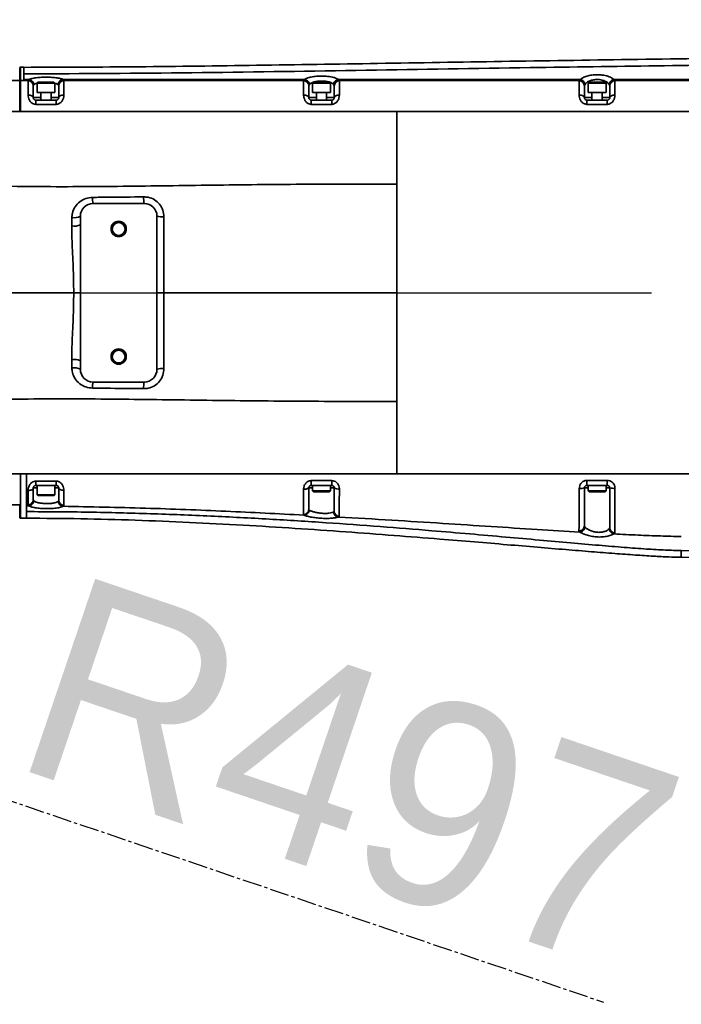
# Model space of a CAD drawing. Header units: millimetres. Extents: x -8713 to 3261, y -18743 to -8704.
# Tile 17 of 133: x -3635 to -3376, y -15236 to -14850. Entities that reach past the tile are written whole.
import ezdxf

# ---------------------------------------------------------------- set-up
doc = ezdxf.new("R2010")
doc.units = ezdxf.units.MM
doc.header["$LTSCALE"] = 10
doc.header["$PDSIZE"] = -1
doc.linetypes.add('CENTER', pattern=[50.8, 31.75, -6.35, 6.35, -6.35])
doc.linetypes.add('CENTER2', pattern=[1.125, 0.75, -0.125, 0.125, -0.125])
doc.layers.get('Defpoints').update_dxf_attribs({"true_color": 0x5e5e5e})
doc.layers.add('中心线层', color=1, linetype='CENTER')
doc.layers.add('细实线层', color=7, linetype='Continuous')
doc.dimstyles.new('ISO-25', dxfattribs={"dimscale": 20, "dimtxt": 4, "dimasz": 3.05, "dimexe": 3, "dimexo": 0.625, "dimtad": 1, "dimdec": 0, "dimtxsty": 'Standard', "dimcen": 2.5, "dimclrd": 1, "dimclre": 1, "dimclrt": 4, "dimadec": 1, "dimazin": 2, "dimtfac": 1, "dimtdec": 0, "dimtmove": 0, "dimatfit": 0, "dimfxl": 1, "dimarcsym": 0})

# ---------------------------------------------------------------- blocks, each defined once
blk = doc.blocks.new('*U86')
at = {"color": 0, "linetype": 'CENTER', "transparency": 16777216}
blk.add_line((12.3, 0), (1228.17, 0), dxfattribs=at)
blk = doc.blocks.new('A$C478771F7')
at = {"layer": '细实线层', "linetype": 'Continuous', "lineweight": 35}
for p, q in [((590.55, 88.35), (590.2, 88.35)), ((591.85, 88.35), (590.55, 88.35)), ((591.85, 85.77), (592.48, 85.77)), ((597.5, 85.78), (592.48, 85.77)), ((590.25, 83.12), (562.75, 83.12)), ((590.5, 83.12), (590.25, 83.12)), ((590.5, 83.12), (592.48, 83.12)), ((591.85, 83.52), (593.82, 83.52)), ((593.5, 83.12), (592.48, 83.12)), ((593.5, 83.12), (593.82, 83.52)), ((595.5, 81.16), (595.5, 81.13)), ((597.35, 82.5), (597, 82.15)), ((597, 82.15), (597, 78.5)), ((597, 82.15), (597, 82.15)), ((604, 82.15), (597, 82.15)), ((597.35, 82.5), (603.65, 82.5)), ((604, 82.15), (603.65, 82.5)), ((604, 78.5), (604, 82.15)), ((605.5, 81.16), (605.27, 81.56)), ((605.5, 81.13), (605.5, 81.16)), ((607.18, 83.52), (607.18, 83.52)), ((607.18, 83.52), (607.5, 83.12)), ((607.18, 83.52), (608.29, 83.52)), ((607.5, 83.12), (701.5, 83.12)), ((614.33, 83.52), (608.29, 83.52)), ((614.33, 83.52), (701.82, 83.52)), ((701.5, 83.12), (701.82, 83.52)), ((701.82, 83.52), (701.88, 83.52)), ((703.75, 81.58), (703.5, 81.16)), ((703.5, 81.16), (703.5, 81.13)), ((705.35, 82.5), (705, 82.15)), ((705, 82.15), (705, 78.5)), ((705, 82.15), (705, 82.15)), ((712, 82.15), (705, 82.15)), ((705.35, 82.5), (711.65, 82.5)), ((712, 82.15), (711.65, 82.5)), ((712, 78.5), (712, 82.15)), ((713.5, 81.16), (713.25, 81.58)), ((713.5, 81.13), (713.5, 81.16)), ((715.11, 83.52), (715.18, 83.52)), ((715.18, 83.52), (715.5, 83.12)), ((715.18, 83.52), (733.05, 83.52)), ((715.5, 83.12), (730, 83.12)), ((730, 83.12), (809.5, 83.12)), ((739.08, 83.52), (733.05, 83.52)), ((739.08, 83.52), (809.82, 83.52)), ((809.5, 83.12), (809.82, 83.52)), ((809.82, 83.52), (809.95, 83.51)), ((811.78, 81.6), (811.5, 81.16)), ((811.5, 81.16), (811.5, 81.13)), ((813.35, 82.5), (813, 82.15)), ((813, 82.15), (813, 78.5)), ((813, 82.15), (813, 82.15)), ((820, 82.15), (813, 82.15)), ((813.35, 82.5), (819.65, 82.5)), ((820, 82.15), (819.65, 82.5)), ((820, 78.5), (820, 82.15)), ((821.5, 81.16), (821.22, 81.6)), ((821.5, 81.13), (821.5, 81.16)), ((823.04, 83.51), (823.18, 83.52)), ((823.18, 83.52), (823.5, 83.12)), ((823.18, 83.52), (857.81, 83.52)), ((823.5, 83.12), (917.5, 83.12)), ((597, 78.5), (597, 78.5)), ((604, 78.5), (597, 78.5)), ((598.5, 78.5), (598.5, 75.5)), ((602.5, 75.5), (602.5, 78.5)), ((705, 78.5), (705, 78.5)), ((712, 78.5), (705, 78.5)), ((706.5, 78.5), (706.5, 75.5)), ((710.5, 75.5), (710.5, 78.5)), ((813, 78.5), (813, 78.5)), ((820, 78.5), (813, 78.5)), ((814.5, 78.5), (814.5, 75.5)), ((818.5, 75.5), (818.5, 78.5)), ((595.5, 76.5), (598.5, 76.5)), ((596.5, 75.5), (596.5, 73.82)), ((596.5, 75.5), (604.5, 75.5)), ((604.5, 73.82), (596.5, 73.82)), ((602.5, 76.5), (605.5, 76.5)), ((604.5, 75.5), (604.5, 73.82)), ((703.5, 76.5), (706.5, 76.5)), ((704.5, 75.5), (704.5, 73.82)), ((704.5, 75.5), (712.5, 75.5)), ((712.5, 73.82), (704.5, 73.82)), ((710.5, 76.5), (713.5, 76.5)), ((712.5, 75.5), (712.5, 73.82)), ((811.5, 76.5), (814.5, 76.5)), ((812.5, 75.5), (812.5, 73.82)), ((812.5, 75.5), (820.5, 75.5)), ((820.5, 73.82), (812.5, 73.82)), ((818.5, 76.5), (821.5, 76.5)), ((820.5, 75.5), (820.5, 73.82)), ((590.25, 71), (563, 71)), ((590.5, 71), (590.25, 71)), ((590.5, 71), (1078, 71)), ((738, 71), (590.5, 71)), ((738, 42.6), (738, 71)), ((1078, 71), (738, 71)), ((738, 0), (738, 42.6)), ((639, 35), (619, 35)), ((610.63, 26.16), (610.65, 29.43)), ((614, 30), (614, 26.67)), ((614, 30), (614, 26.67)), ((644, -30), (644, 30)), ((614, 26.67), (614, 0)), ((738, -42.6), (738, 0)), ((614, 0), (614, -26.67)), ((610.65, -29.43), (610.63, -26.16)), ((614, -26.67), (614, -30)), ((614, -26.67), (614, -30)), ((619, -35), (639, -35)), ((738, -71), (738, -42.6)), ((563, -71), (590.25, -71)), ((590.25, -71), (590.5, -71)), ((592.84, -71), (590.5, -71)), ((590.5, -71), (738, -71)), ((849.5, -71), (592.84, -71)), ((738, -71), (1078, -71)), ((597, -76.5), (595.5, -76.5)), ((604.5, -75.5), (596.5, -75.5)), ((597, -75.5), (597, -79.15)), ((604, -79.15), (604, -75.5)), ((605.5, -76.5), (604, -76.5)), ((605.5, -76.5), (605.5, -76.5)), ((605.5, -81.34), (605.5, -76.5)), ((703.5, -84.87), (703.5, -76.5)), ((705, -76.5), (703.5, -76.5)), ((712.5, -75.5), (704.5, -75.5)), ((705, -75.5), (705, -77.65)), ((712, -77.65), (712, -75.5)), ((713.5, -76.5), (712, -76.5)), ((713.5, -76.5), (713.5, -76.5)), ((713.5, -85.64), (713.5, -76.5)), ((813, -76.5), (811.5, -76.5)), ((820.5, -75.5), (812.5, -75.5)), ((813, -75.5), (813, -77.65)), ((820, -77.65), (820, -75.5)), ((821.5, -76.5), (820, -76.5)), ((821.5, -76.5), (821.5, -76.5)), ((821.5, -92.12), (821.5, -76.5)), ((597, -79.15), (597.35, -79.5)), ((597, -79.15), (604, -79.15)), ((603.65, -79.5), (597.35, -79.5)), ((603.65, -79.5), (604, -79.15)), ((604, -79.15), (604, -79.15)), ((705, -77.65), (705.35, -78)), ((705, -77.65), (712, -77.65)), ((711.65, -78), (705.35, -78)), ((711.65, -78), (712, -77.65)), ((712, -77.65), (712, -77.65)), ((813, -77.65), (813.35, -78)), ((813, -77.65), (820, -77.65)), ((819.65, -78), (813.35, -78)), ((819.65, -78), (820, -77.65)), ((820, -77.65), (820, -77.65)), ((590.25, -83.12), (562.75, -83.12)), ((590.5, -83.12), (590.25, -83.12)), ((592.84, -83.5), (593.77, -83.5)), ((595.5, -81.14), (595.7, -81.54)), ((605.31, -81.69), (605.5, -81.34)), ((703.5, -84.87), (703.68, -85.14)), ((590.2, -88.35), (590.55, -88.35)), ((590.5, -88.35), (592.84, -88.35)), ((713.32, -85.89), (713.5, -85.64)), ((811.5, -91.37), (811.72, -91.81)), ((821.27, -92.55), (821.5, -92.12))]:
    blk.add_line(p, q, dxfattribs=at)
at = {"layer": '细实线层', "linetype": 'Continuous', "lineweight": 35, "flags": 128}
for points in [[(593.5, 77.48), (593.89, 77.46), (594.27, 77.41), (594.61, 77.31), (594.91, 77.19), (595.16, 77.04), (595.35, 76.87), (595.46, 76.69), (595.5, 76.5)], [(605.5, 76.5), (605.54, 76.69), (605.65, 76.87), (605.84, 77.04), (606.09, 77.19), (606.39, 77.31), (606.73, 77.41), (607.11, 77.46), (607.5, 77.48)], [(701.5, 77.48), (701.89, 77.46), (702.27, 77.41), (702.61, 77.31), (702.91, 77.19), (703.16, 77.04), (703.35, 76.87), (703.46, 76.69), (703.5, 76.5)], [(713.5, 76.5), (713.54, 76.69), (713.65, 76.87), (713.84, 77.04), (714.09, 77.19), (714.39, 77.31), (714.73, 77.41), (715.11, 77.46), (715.5, 77.48)], [(809.5, 77.48), (809.89, 77.46), (810.27, 77.41), (810.61, 77.31), (810.91, 77.19), (811.16, 77.04), (811.35, 76.87), (811.46, 76.69), (811.5, 76.5)], [(821.5, 76.5), (821.54, 76.69), (821.65, 76.87), (821.84, 77.04), (822.09, 77.19), (822.39, 77.31), (822.73, 77.41), (823.11, 77.46), (823.5, 77.48)], [(593.49, -77.48), (593.88, -77.46), (594.26, -77.4), (594.61, -77.31), (594.91, -77.19), (595.16, -77.04), (595.35, -76.87), (595.46, -76.69), (595.5, -76.5)], [(596.5, -73.82), (600.5, -73.81), (604.5, -73.8)], [(605.5, -76.5), (605.54, -76.68), (605.65, -76.85), (605.83, -77.01), (606.08, -77.15), (606.38, -77.26), (606.73, -77.35), (607.1, -77.4), (607.49, -77.42)], [(704.5, -73.62), (708.5, -73.61), (712.5, -73.61)], [(812.5, -73.55), (816.5, -73.55), (820.5, -73.55)], [(812.5, -73.55), (812.5, -73.93), (812.5, -74.3), (812.5, -74.64), (812.5, -74.93), (812.5, -75.17), (812.5, -75.35), (812.5, -75.46), (812.5, -75.5)], [(820.5, -73.55), (820.5, -73.93), (820.5, -74.3), (820.5, -74.63), (820.5, -74.93), (820.5, -75.17), (820.5, -75.35), (820.5, -75.46), (820.5, -75.5)]]:
    blk.add_lwpolyline(points, dxfattribs=at)
at = {"layer": '细实线层', "linetype": 'Continuous', "lineweight": 35}
for centre, radius in [((629, 25), 3), ((629, 25), 2.5), ((629, -25), 3), ((629, -25), 2.5)]:
    blk.add_circle(centre, radius, dxfattribs=at)
for centre, radius, start, end in [((593.52, 81.11), 1.98, 0.6208, 90.6076), ((607.49, 81.13), 1.99, 89.7125, 179.0895), ((607.48, 81.11), 1.98, 89.3924, 179.3792), ((701.51, 81.13), 1.99, 0.9105, 90.2875), ((701.52, 81.11), 1.98, 0.6208, 90.6076), ((715.49, 81.13), 1.99, 89.7125, 179.0895), ((715.48, 81.11), 1.98, 89.3924, 179.3792), ((809.51, 81.13), 1.99, 0.9105, 90.2875), ((809.52, 81.11), 1.98, 0.6208, 90.6076), ((823.49, 81.13), 1.99, 89.7125, 179.0895), ((823.48, 81.11), 1.98, 89.3924, 179.3792), ((619, 30), 5, 90, 180), ((625.46, 36.86), 6.73, 175.7047, 196.0712), ((648.43, 36.99), 9.64, 176.5505, 191.9295), ((639, 30), 5, 0, 90), ((611.53, 34.41), 5.05, 259.9449, 299.2289), ((646.12, 37.15), 7.46, 253.5115, 274.9867), ((611.52, 31.72), 5.63, 260.8082, 296.0969), ((611.52, -31.72), 5.63, 63.9031, 99.1918), ((611.53, -34.41), 5.05, 60.7711, 100.0551), ((619, -30), 5, 180, 270), ((639, -30), 5, 270, 0), ((646.12, -37.15), 7.46, 85.0133, 106.4885), ((625.46, -36.86), 6.73, 163.9288, 184.2953), ((648.43, -36.99), 9.64, 168.0705, 183.4495), ((1078.86, -74.2), 482.37, 179.9552, 180.1548), ((1045.15, -74.19), 440.66, 179.9503, 180.1706), ((701.97, -74.23), 2.74, 259.8557, 303.9526), ((1598.47, -74.07), 893.97, 179.97105, 180.09155), ((1718.03, -74.06), 1005.53, 179.97405, 180.08172), ((715.01, -73.87), 3.03, 240.0599, 279.11), ((810, -69.72), 6.94, 265.8843, 282.5111), ((823, -68.91), 7.73, 258.8074, 273.6851), ((593.52, -81.12), 1.98, 268.8119, 359.3747), ((607.48, -81.32), 1.98, 180.4828, 269.4938), ((701.51, -84.86), 1.99, 266.7134, 359.7105), ((715.49, -85.64), 1.99, 180.2663, 267.0819), ((809.52, -91.35), 1.98, 266.2084, 359.2435), ((823.47, -92.1), 1.97, 180.7229, 268.0213)]:
    blk.add_arc(centre, radius, start, end, dxfattribs=at)
for points, knots in [([(1083.16, 93.79), (1069.42, 93.7), (1037.32, 93.5), (987.29, 93.12), (933.48, 92.64), (880.94, 92.07), (829.66, 91.41), (779.65, 90.66), (730.91, 89.86), (683.43, 89.11), (637.22, 88.49), (606.83, 88.38), (591.85, 88.33)], [0, 0, 0, 0, 0.0838783, 0.195973, 0.3054919, 0.4124358, 0.5168053, 0.6186004, 0.7178201, 0.8144618, 0.9085222, 1, 1, 1, 1]), ([(597.5, 85.77), (618.91, 85.9), (661.74, 86.15), (725.98, 87.21), (801.87, 88.42), (889.41, 89.63), (955.53, 90.21), (988.59, 90.5)], [0, 0, 0, 0, 0.164249, 0.328511, 0.492775, 0.746393, 1, 1, 1, 1]), ([(590.25, 88.24), (590.25, 88.24), (590.25, 88.24), (590.25, 87.52), (590.25, 86.48), (590.25, 85.05), (590.25, 83.76), (590.25, 83.12)], [0, 0, 0, 0, 0.212548, 0.408769, 0.604992, 0.802495, 1, 1, 1, 1]), ([(590.5, 88.35), (590.5, 88.23), (590.5, 88), (590.5, 86.24), (590.5, 84.17), (590.5, 83.12)], [0, 0, 0, 0, 0.3312271, 0.6640394, 1, 1, 1, 1]), ([(590.5, 83.12), (590.5, 84.09), (590.5, 86.02), (590.5, 87.65), (590.5, 88.42), (590.5, 88.28), (590.5, 88.25)], [0, 0, 0, 0, 0.3051433, 0.6114545, 0.9166114, 1, 1, 1, 1]), ([(591.85, 88.33), (591.85, 88.33), (591.85, 88.54), (591.85, 87.87), (591.85, 86.47), (591.85, 85.77)], [0, 0, 0, 0, 0.00295, 0.500167, 1, 1, 1, 1]), ([(591.85, 85.75), (591.85, 85.42), (591.85, 84.76), (591.85, 83.94), (591.85, 83.52)], [0, 0, 0, 0, 0.500018, 1, 1, 1, 1]), ([(701.88, 83.52), (701.88, 83.52), (701.98, 83.61), (702.4, 83.9), (703.48, 84.34), (705.37, 84.72), (707.59, 84.91), (709.78, 84.9), (711.88, 84.71), (713.73, 84.31), (714.71, 83.85), (715.06, 83.57), (715.11, 83.52), (715.11, 83.52)], [0, 0, 0, 0, 0.000003, 0.056227, 0.19059, 0.32104, 0.450208, 0.579468, 0.686489, 0.826811, 0.974023, 0.999997, 1, 1, 1, 1]), ([(809.96, 83.52), (809.96, 83.52), (810.06, 83.64), (810.48, 84.03), (811.55, 84.62), (813.38, 85.15), (815.52, 85.42), (817.52, 85.41), (819.51, 85.18), (821.41, 84.68), (822.55, 84.02), (822.96, 83.6), (823.04, 83.52), (823.04, 83.52)], [0, 0, 0, 0, 0.000003, 0.054953, 0.190728, 0.319092, 0.445345, 0.571688, 0.657149, 0.803529, 0.962253, 0.999997, 1, 1, 1, 1]), ([(590.25, 71), (590.25, 71.66), (590.25, 73), (590.25, 75.06), (590.25, 77.11), (590.25, 79.02), (590.25, 80.66), (590.25, 81.9), (590.25, 82.7), (590.25, 82.98), (590.25, 83.12)], [0, 0, 0, 0, 0.115064, 0.236147, 0.364844, 0.498634, 0.632309, 0.760993, 0.882911, 1, 1, 1, 1]), ([(590.5, 71), (590.5, 71.88), (590.5, 73.64), (590.5, 76.62), (590.5, 79.04), (590.5, 80.82), (590.5, 81.88), (590.5, 82.6), (590.5, 82.94), (590.5, 83.09), (590.5, 83.12)], [0, 0, 0, 0, 0.154899, 0.308849, 0.533768, 0.646817, 0.759792, 0.86611, 0.972723, 1, 1, 1, 1]), ([(590.5, 83.12), (590.5, 83.03), (590.5, 82.84), (590.5, 82.44), (590.5, 81.77), (590.5, 80.66), (590.5, 79.02), (590.5, 77.11), (590.5, 75.28), (590.5, 73.67), (590.5, 72.33), (590.5, 71.44), (590.5, 71)], [0, 0, 0, 0, 0.078753, 0.1586437, 0.2390771, 0.3677299, 0.5013724, 0.6351301, 0.7637961, 0.8437265, 0.9227159, 1, 1, 1, 1]), ([(593.5, 83.09), (593.5, 83.1), (593.5, 83.11), (593.5, 83.12), (593.5, 83.12)], [0, 0, 0, 0, 0.999631, 1, 1, 1, 1]), ([(593.5, 77.48), (593.5, 78.52), (593.5, 80.09), (593.5, 81.6), (593.5, 82.56), (593.5, 82.9), (593.5, 83.09)], [0, 0, 0, 0, 0.36876, 0.554691, 0.747011, 1, 1, 1, 1]), ([(593.82, 83.52), (593.82, 83.52), (594.06, 83.67), (594.79, 83.95), (596.54, 84.26), (598.74, 84.44), (601.12, 84.48), (603.41, 84.37), (605.37, 84.13), (606.59, 83.83), (607.05, 83.61), (607.18, 83.52), (607.18, 83.52)], [0, 0, 0, 0, 0.000003, 0.135307, 0.270251, 0.403129, 0.533936, 0.663927, 0.794443, 0.926603, 0.999997, 1, 1, 1, 1]), ([(595.73, 81.56), (595.73, 81.56), (595.59, 81.44), (595.55, 81.3), (595.5, 81.16)], [0, 0, 0, 0, 0.0002246, 1, 1, 1, 1]), ([(595.5, 81.13), (595.5, 80.97), (595.5, 80.57), (595.5, 79.08), (595.5, 77.36), (595.5, 76.5)], [0, 0, 0, 0, 0.267287, 0.634226, 1, 1, 1, 1]), ([(597, 82.09), (596.82, 82.06), (596.21, 81.92), (595.93, 81.71), (595.73, 81.56)], [0, 0, 0, 0, 0.286899, 1, 1, 1, 1]), ([(605.27, 81.56), (605.16, 81.64), (604.88, 81.86), (604.31, 82.03), (603.95, 82.14)], [0, 0, 0, 0, 0.366786, 1, 1, 1, 1]), ([(607.18, 83.52), (606.96, 83.49), (606.53, 83.42), (605.96, 83.04), (605.52, 82.52), (605.34, 82.04), (605.28, 81.71), (605.27, 81.61), (605.27, 81.56)], [0, 0, 0, 0, 0.223185, 0.44637, 0.669556, 0.892741, 0.953716, 1, 1, 1, 1]), ([(605.5, 76.5), (605.5, 76.87), (605.5, 78.12), (605.5, 79.62), (605.5, 80.69), (605.5, 80.98), (605.5, 81.13)], [0, 0, 0, 0, 0.155821, 0.518754, 0.753973, 1, 1, 1, 1]), ([(607.5, 83.12), (607.5, 83.12), (607.5, 83.11), (607.5, 83.1), (607.5, 83.09)], [0, 0, 0, 0, 0.000369, 1, 1, 1, 1]), ([(607.5, 83.09), (607.5, 82.92), (607.5, 82.56), (607.5, 81.27), (607.5, 79.45), (607.5, 77.93), (607.5, 77.48)], [0, 0, 0, 0, 0.23327, 0.473882, 0.842985, 1, 1, 1, 1]), ([(701.5, 83.09), (701.5, 83.1), (701.5, 83.11), (701.5, 83.12), (701.5, 83.12)], [0, 0, 0, 0, 0.999631, 1, 1, 1, 1]), ([(701.5, 77.48), (701.5, 78.52), (701.5, 80.09), (701.5, 81.6), (701.5, 82.56), (701.5, 82.9), (701.5, 83.09)], [0, 0, 0, 0, 0.36876, 0.55469, 0.74701, 1, 1, 1, 1]), ([(701.88, 83.52), (702.09, 83.48), (702.52, 83.4), (703.08, 83.01), (703.51, 82.48), (703.7, 81.98), (703.74, 81.67), (703.75, 81.59), (703.75, 81.58)], [0, 0, 0, 0, 0.2273056, 0.4546096, 0.6819758, 0.9095968, 0.9908494, 1, 1, 1, 1]), ([(701.88, 83.52), (701.88, 83.52), (701.88, 83.52), (701.88, 83.52), (701.88, 83.52)], [0, 0, 0, 0, 0.993245, 1, 1, 1, 1]), ([(703.5, 81.13), (703.5, 80.97), (703.5, 80.57), (703.5, 79.08), (703.5, 77.36), (703.5, 76.5)], [0, 0, 0, 0, 0.267288, 0.634227, 1, 1, 1, 1]), ([(713.25, 81.58), (713.2, 81.63), (712.96, 81.93), (712.25, 82.39), (710.93, 82.78), (709.42, 82.97), (707.86, 82.98), (706.27, 82.79), (704.92, 82.41), (704.12, 81.98), (703.84, 81.67), (703.75, 81.58)], [0, 0, 0, 0, 0.032484, 0.179006, 0.31722, 0.422029, 0.548503, 0.67536, 0.804353, 0.938235, 1, 1, 1, 1]), ([(715.11, 83.52), (714.9, 83.48), (714.47, 83.39), (713.91, 83.01), (713.48, 82.47), (713.3, 81.97), (713.25, 81.67), (713.25, 81.59), (713.25, 81.58)], [0, 0, 0, 0, 0.228016, 0.456029, 0.684131, 0.912585, 0.9915, 1, 1, 1, 1]), ([(713.5, 76.5), (713.5, 76.87), (713.5, 78.12), (713.5, 79.62), (713.5, 80.69), (713.5, 80.98), (713.5, 81.13)], [0, 0, 0, 0, 0.155821, 0.518754, 0.753972, 1, 1, 1, 1]), ([(715.11, 83.52), (715.11, 83.52), (715.11, 83.52), (715.11, 83.52), (715.11, 83.52)], [0, 0, 0, 0, 0.005707, 1, 1, 1, 1]), ([(715.5, 83.12), (715.5, 83.12), (715.5, 83.11), (715.5, 83.1), (715.5, 83.09)], [0, 0, 0, 0, 0.0003686, 1, 1, 1, 1]), ([(715.5, 83.09), (715.5, 82.92), (715.5, 82.56), (715.5, 81.27), (715.5, 79.45), (715.5, 77.93), (715.5, 77.48)], [0, 0, 0, 0, 0.233271, 0.473883, 0.842985, 1, 1, 1, 1]), ([(809.5, 83.09), (809.5, 83.1), (809.5, 83.11), (809.5, 83.12), (809.5, 83.12)], [0, 0, 0, 0, 0.999631, 1, 1, 1, 1]), ([(809.5, 77.48), (809.5, 78.52), (809.5, 80.09), (809.5, 81.6), (809.5, 82.56), (809.5, 82.9), (809.5, 83.09)], [0, 0, 0, 0, 0.3687593, 0.5546893, 0.7470089, 1, 1, 1, 1]), ([(809.95, 83.51), (809.95, 83.52), (809.95, 83.52), (809.96, 83.52), (809.96, 83.52)], [0, 0, 0, 0, 0.997164, 1, 1, 1, 1]), ([(809.95, 83.51), (810.16, 83.47), (810.58, 83.37), (811.14, 82.97), (811.56, 82.43), (811.73, 81.95), (811.77, 81.67), (811.78, 81.61), (811.78, 81.6)], [0, 0, 0, 0, 0.2322841, 0.4645572, 0.6972188, 0.9312101, 0.99358, 1, 1, 1, 1]), ([(811.5, 81.13), (811.5, 80.97), (811.5, 80.57), (811.5, 79.08), (811.5, 77.36), (811.5, 76.5)], [0, 0, 0, 0, 0.267289, 0.634227, 1, 1, 1, 1]), ([(821.22, 81.6), (821.15, 81.71), (820.86, 82.16), (820.03, 82.82), (818.67, 83.32), (817.24, 83.55), (815.8, 83.56), (814.27, 83.29), (812.96, 82.77), (812.16, 82.16), (811.87, 81.74), (811.78, 81.6)], [0, 0, 0, 0, 0.050913, 0.208166, 0.349946, 0.431641, 0.551944, 0.673005, 0.798014, 0.932591, 1, 1, 1, 1]), ([(823.04, 83.51), (822.83, 83.46), (822.41, 83.37), (821.86, 82.96), (821.44, 82.43), (821.27, 81.95), (821.23, 81.67), (821.22, 81.61), (821.22, 81.6)], [0, 0, 0, 0, 0.232725, 0.465437, 0.698586, 0.93321, 0.993712, 1, 1, 1, 1]), ([(821.5, 76.5), (821.5, 76.87), (821.5, 78.12), (821.5, 79.62), (821.5, 80.69), (821.5, 80.98), (821.5, 81.13)], [0, 0, 0, 0, 0.155821, 0.518753, 0.753972, 1, 1, 1, 1]), ([(823.04, 83.52), (823.04, 83.52), (823.04, 83.52), (823.04, 83.52), (823.04, 83.51)], [0, 0, 0, 0, 0.002684, 1, 1, 1, 1]), ([(823.5, 83.12), (823.5, 83.12), (823.5, 83.11), (823.5, 83.1), (823.5, 83.09)], [0, 0, 0, 0, 0.000369, 1, 1, 1, 1]), ([(823.5, 83.09), (823.5, 82.92), (823.5, 82.56), (823.5, 81.27), (823.5, 79.45), (823.5, 77.93), (823.5, 77.48)], [0, 0, 0, 0, 0.2332708, 0.473883, 0.8429851, 1, 1, 1, 1]), ([(596.5, 73.82), (596.21, 73.85), (595.87, 73.88), (595.24, 74.13), (594.59, 74.57), (593.94, 75.46), (593.56, 76.48), (593.52, 77.15), (593.5, 77.48)], [0, 0, 0, 0, 0.158624, 0.183747, 0.376039, 0.580707, 0.795252, 1, 1, 1, 1]), ([(607.5, 77.48), (607.47, 77.09), (607.41, 76.3), (606.91, 75.19), (606.14, 74.34), (605.29, 73.89), (604.73, 73.84), (604.5, 73.82)], [0, 0, 0, 0, 0.2447, 0.48373, 0.689156, 0.875746, 1, 1, 1, 1]), ([(704.5, 73.82), (704.21, 73.85), (703.87, 73.88), (703.24, 74.13), (702.59, 74.57), (701.94, 75.46), (701.56, 76.48), (701.52, 77.15), (701.5, 77.48)], [0, 0, 0, 0, 0.1586236, 0.1837467, 0.3760395, 0.5807071, 0.7952517, 1, 1, 1, 1]), ([(715.5, 77.48), (715.47, 77.09), (715.41, 76.3), (714.91, 75.19), (714.14, 74.34), (713.29, 73.89), (712.73, 73.84), (712.5, 73.82)], [0, 0, 0, 0, 0.2447, 0.48373, 0.689156, 0.875746, 1, 1, 1, 1]), ([(812.5, 73.82), (812.21, 73.85), (811.87, 73.88), (811.24, 74.13), (810.59, 74.57), (809.94, 75.46), (809.56, 76.48), (809.52, 77.15), (809.5, 77.48)], [0, 0, 0, 0, 0.158624, 0.183747, 0.37604, 0.580707, 0.795252, 1, 1, 1, 1]), ([(823.5, 77.48), (823.47, 77.09), (823.41, 76.3), (822.91, 75.19), (822.14, 74.34), (821.29, 73.89), (820.73, 73.84), (820.5, 73.82)], [0, 0, 0, 0, 0.2447, 0.48373, 0.689156, 0.875746, 1, 1, 1, 1]), ([(595.5, 76.5), (595.51, 76.41), (595.52, 76.24), (595.64, 75.96), (595.86, 75.71), (596.16, 75.53), (596.39, 75.51), (596.5, 75.5)], [0, 0, 0, 0, 0.247237, 0.471409, 0.661308, 0.833608, 1, 1, 1, 1]), ([(604.5, 75.5), (604.58, 75.5), (604.76, 75.52), (605.04, 75.64), (605.2, 75.78), (605.35, 75.96), (605.48, 76.21), (605.49, 76.39), (605.5, 76.5)], [0, 0, 0, 0, 0.112914, 0.280458, 0.449971, 0.467403, 0.708543, 1, 1, 1, 1]), ([(703.5, 76.5), (703.51, 76.41), (703.52, 76.24), (703.64, 75.96), (703.86, 75.71), (704.16, 75.53), (704.39, 75.51), (704.5, 75.5)], [0, 0, 0, 0, 0.247237, 0.471409, 0.661308, 0.833608, 1, 1, 1, 1]), ([(712.5, 75.5), (712.58, 75.5), (712.76, 75.52), (713.04, 75.64), (713.2, 75.78), (713.35, 75.96), (713.48, 76.21), (713.49, 76.39), (713.5, 76.5)], [0, 0, 0, 0, 0.112914, 0.2804583, 0.4499707, 0.4674028, 0.7085427, 1, 1, 1, 1]), ([(811.5, 76.5), (811.51, 76.41), (811.52, 76.24), (811.64, 75.96), (811.86, 75.71), (812.16, 75.53), (812.39, 75.51), (812.5, 75.5)], [0, 0, 0, 0, 0.247236, 0.471409, 0.661308, 0.833608, 1, 1, 1, 1]), ([(820.5, 75.5), (820.58, 75.5), (820.76, 75.52), (821.04, 75.64), (821.2, 75.78), (821.35, 75.96), (821.48, 76.21), (821.49, 76.39), (821.5, 76.5)], [0, 0, 0, 0, 0.112914, 0.280458, 0.449971, 0.467403, 0.708543, 1, 1, 1, 1]), ([(738, 42.6), (726.31, 42.59), (702.95, 42.58), (667.91, 42.2), (632.91, 41.7), (597.92, 41.43), (574.65, 41.91), (563, 42.14)], [0, 0, 0, 0, 0.200024, 0.399896, 0.599693, 0.799642, 1, 1, 1, 1]), ([(610.65, 29.43), (610.7, 30.03), (610.82, 31.53), (611.84, 33.75), (613.68, 35.73), (616.06, 37.08), (617.86, 37.27), (618.76, 37.37)], [0, 0, 0, 0, 0.141981, 0.361123, 0.576262, 0.788146, 1, 1, 1, 1]), ([(618.76, 37.37), (620.75, 37.39), (627.43, 37.46), (634.12, 37.53), (638.81, 37.57)], [0, 0, 0, 0, 0.2983314, 1, 1, 1, 1]), ([(638.81, 37.57), (639.4, 37.54), (640.88, 37.46), (643.13, 36.54), (645.15, 34.76), (646.52, 32.39), (646.68, 30.61), (646.76, 29.72)], [0, 0, 0, 0, 0.142752, 0.356967, 0.570966, 0.785262, 1, 1, 1, 1]), ([(646.76, 29.72), (646.75, 27.73), (646.71, 21.79), (646.67, 11.89), (646.66, 3.96), (646.66, 0)], [0, 0, 0, 0, 0.201592, 0.600513, 1, 1, 1, 1]), ([(611.4, 0), (611.35, 3.39), (611.24, 10.19), (610.69, 18.92), (610.64, 24.22), (610.63, 26.16)], [0, 0, 0, 0, 0.387149, 0.776012, 1, 1, 1, 1]), ([(484, 0), (492.51, 0), (509.56, 0), (535.04, 0), (560.49, 0), (585.92, 0), (602.91, 0), (611.4, 0)], [0, 0, 0, 0, 0.198949, 0.398686, 0.599059, 0.799667, 1, 1, 1, 1]), ([(610.63, -26.16), (610.64, -24.22), (610.69, -18.93), (611.23, -10.21), (611.35, -3.41), (611.4, 0)], [0, 0, 0, 0, 0.2239882, 0.6111879, 1, 1, 1, 1]), ([(646.66, 0), (646.66, -2), (646.66, -7.96), (646.69, -17.88), (646.74, -25.77), (646.76, -29.72)], [0, 0, 0, 0, 0.201592, 0.600514, 1, 1, 1, 1]), ([(646.66, 0), (654.26, 0), (669.44, 0), (692.29, 0), (715.14, 0), (730.38, 0), (738, 0)], [0, 0, 0, 0, 0.250482, 0.500422, 0.750189, 1, 1, 1, 1]), ([(618.76, -37.37), (617.86, -37.27), (616.06, -37.08), (613.68, -35.73), (611.84, -33.75), (610.82, -31.53), (610.7, -30.03), (610.65, -29.43)], [0, 0, 0, 0, 0.211854, 0.423738, 0.638877, 0.858019, 1, 1, 1, 1]), ([(646.76, -29.72), (646.68, -30.61), (646.52, -32.39), (645.15, -34.76), (643.13, -36.54), (640.88, -37.46), (639.4, -37.54), (638.81, -37.57)], [0, 0, 0, 0, 0.214738, 0.429034, 0.643033, 0.857248, 1, 1, 1, 1]), ([(638.81, -37.57), (636.81, -37.55), (630.13, -37.49), (623.44, -37.42), (618.76, -37.37)], [0, 0, 0, 0, 0.298331, 1, 1, 1, 1]), ([(738, -42.6), (726.31, -42.59), (702.95, -42.58), (667.91, -42.2), (632.91, -41.7), (597.92, -41.43), (574.65, -41.91), (563, -42.14)], [0, 0, 0, 0, 0.200024, 0.399896, 0.599693, 0.799642, 1, 1, 1, 1]), ([(590.5, -88.23), (590.5, -88.22), (590.5, -88.19), (590.5, -87.04), (590.5, -85.3), (590.5, -83.93), (590.5, -83.12), (590.5, -82), (590.5, -80.96), (590.5, -79.63), (590.5, -77.6), (590.5, -74.67), (590.5, -72.2), (590.5, -71)], [0, 0, 0, 0, 0.168872, 0.401734, 0.613295, 0.694846, 0.776223, 0.804941, 0.833643, 0.862311, 0.890992, 0.947125, 1, 1, 1, 1]), ([(590.5, -71), (590.5, -71.44), (590.5, -72.33), (590.5, -73.67), (590.5, -75.28), (590.5, -77.11), (590.5, -79.02), (590.5, -80.4), (590.5, -81.3), (590.5, -81.92), (590.5, -82.44), (590.5, -82.84), (590.5, -83.03), (590.5, -83.12)], [0, 0, 0, 0, 0.077244, 0.15622, 0.236162, 0.364805, 0.498539, 0.632158, 0.696873, 0.760965, 0.841358, 0.921235, 1, 1, 1, 1]), ([(592.84, -83.5), (592.84, -83.35), (592.84, -83.04), (592.84, -82.45), (592.84, -81.32), (592.84, -79.76), (592.84, -77.86), (592.84, -75.71), (592.84, -73.37), (592.84, -71.79), (592.84, -71)], [0, 0, 0, 0, 0.125186, 0.250207, 0.375117, 0.500055, 0.625012, 0.749967, 0.874911, 1, 1, 1, 1]), ([(593.49, -77.48), (593.52, -77.08), (593.58, -76.3), (594.09, -75.18), (594.85, -74.34), (595.71, -73.88), (596.27, -73.84), (596.5, -73.82)], [0, 0, 0, 0, 0.244744, 0.484195, 0.689497, 0.876068, 1, 1, 1, 1]), ([(596.5, -75.5), (596.43, -75.5), (596.24, -75.52), (595.96, -75.64), (595.8, -75.78), (595.65, -75.96), (595.52, -76.2), (595.51, -76.39), (595.5, -76.5)], [0, 0, 0, 0, 0.11273, 0.280438, 0.450232, 0.467288, 0.708554, 1, 1, 1, 1]), ([(595.5, -76.5), (595.5, -76.89), (595.5, -78.15), (595.5, -79.64), (595.5, -80.7), (595.5, -80.99), (595.5, -81.14)], [0, 0, 0, 0, 0.161726, 0.523297, 0.756376, 1, 1, 1, 1]), ([(604.5, -73.8), (604.83, -73.84), (605.52, -73.92), (606.41, -74.54), (607.06, -75.42), (607.43, -76.43), (607.47, -77.1), (607.49, -77.42)], [0, 0, 0, 0, 0.185888, 0.3798834, 0.5860211, 0.8021166, 1, 1, 1, 1]), ([(605.5, -76.5), (605.49, -76.41), (605.48, -76.25), (605.36, -75.96), (605.14, -75.71), (604.84, -75.53), (604.61, -75.51), (604.5, -75.5)], [0, 0, 0, 0, 0.235197, 0.459603, 0.652053, 0.82864, 1, 1, 1, 1]), ([(605.5, -81.34), (605.5, -81.19), (605.5, -80.83), (605.5, -79.27), (605.5, -77.43), (605.5, -76.5)], [0, 0, 0, 0, 0.254795, 0.62292, 1, 1, 1, 1]), ([(701.39, -86.85), (701.39, -86.76), (701.4, -86.57), (701.41, -85.98), (701.42, -85.06), (701.44, -83.79), (701.46, -82.22), (701.48, -79.93), (701.48, -78.1), (701.49, -76.92)], [0, 0, 0, 0, 0.1143875, 0.2284579, 0.3481745, 0.4680527, 0.608651, 0.7494889, 1, 1, 1, 1]), ([(701.49, -76.92), (701.52, -76.55), (701.59, -75.82), (702.1, -74.83), (702.86, -74.08), (703.71, -73.68), (704.27, -73.64), (704.5, -73.62)], [0, 0, 0, 0, 0.226942, 0.448339, 0.659614, 0.864248, 1, 1, 1, 1]), ([(704.5, -75.5), (704.43, -75.5), (704.24, -75.52), (703.96, -75.64), (703.7, -75.87), (703.53, -76.18), (703.51, -76.39), (703.5, -76.5)], [0, 0, 0, 0, 0.1368845, 0.3412011, 0.5489432, 0.7672913, 1, 1, 1, 1]), ([(703.5, -76.5), (703.5, -77.54), (703.5, -79.7), (703.5, -82.41), (703.5, -84.35), (703.5, -84.7), (703.5, -84.87)], [0, 0, 0, 0, 0.267994, 0.554215, 0.778312, 1, 1, 1, 1]), ([(712.5, -73.61), (712.84, -73.64), (713.52, -73.72), (714.42, -74.28), (715.09, -75.1), (715.44, -76.01), (715.48, -76.62), (715.49, -76.86)], [0, 0, 0, 0, 0.204831, 0.412928, 0.626454, 0.845933, 1, 1, 1, 1]), ([(713.5, -76.5), (713.5, -76.42), (713.48, -76.24), (713.36, -75.96), (713.14, -75.7), (712.84, -75.53), (712.61, -75.51), (712.5, -75.5)], [0, 0, 0, 0, 0.1571, 0.374941, 0.585519, 0.793187, 1, 1, 1, 1]), ([(713.5, -85.64), (713.5, -85.55), (713.5, -85.32), (713.5, -84.2), (713.5, -82.09), (713.5, -79.48), (713.5, -77.49), (713.5, -76.5)], [0, 0, 0, 0, 0.12422, 0.324431, 0.522716, 0.760873, 1, 1, 1, 1]), ([(715.49, -76.86), (715.49, -77.99), (715.48, -80.23), (715.45, -83.25), (715.42, -85.8), (715.39, -87.2), (715.39, -87.51), (715.39, -87.62)], [0, 0, 0, 0, 0.226192, 0.451571, 0.656109, 0.874196, 1, 1, 1, 1]), ([(809.39, -93.32), (809.4, -93.01), (809.41, -92.37), (809.43, -90.39), (809.45, -88.31), (809.47, -85.64), (809.49, -81.73), (809.49, -78.44), (809.5, -76.65)], [0, 0, 0, 0, 0.153331, 0.308125, 0.41232, 0.516748, 0.737292, 1, 1, 1, 1]), ([(809.5, -76.65), (809.53, -76.3), (809.6, -75.6), (810.11, -74.67), (810.87, -73.97), (811.72, -73.6), (812.28, -73.56), (812.5, -73.55)], [0, 0, 0, 0, 0.21872, 0.435426, 0.649283, 0.861031, 1, 1, 1, 1]), ([(812.5, -75.5), (812.43, -75.5), (812.24, -75.52), (811.96, -75.64), (811.7, -75.86), (811.53, -76.16), (811.51, -76.39), (811.5, -76.5)], [0, 0, 0, 0, 0.1404847, 0.3538296, 0.5676792, 0.7828979, 1, 1, 1, 1]), ([(811.5, -76.5), (811.5, -78.05), (811.5, -81.14), (811.5, -84.76), (811.5, -87.29), (811.5, -89.02), (811.5, -90.63), (811.5, -91.13), (811.5, -91.37)], [0, 0, 0, 0, 0.259428, 0.517746, 0.620041, 0.722071, 0.861289, 1, 1, 1, 1]), ([(820.5, -73.55), (820.84, -73.58), (821.51, -73.65), (822.41, -74.18), (823.09, -74.96), (823.45, -75.83), (823.48, -76.4), (823.5, -76.63)], [0, 0, 0, 0, 0.211623, 0.424311, 0.638895, 0.855622, 1, 1, 1, 1]), ([(821.5, -76.5), (821.5, -76.42), (821.48, -76.24), (821.36, -75.96), (821.14, -75.7), (820.84, -75.53), (820.61, -75.51), (820.5, -75.5)], [0, 0, 0, 0, 0.143357, 0.358573, 0.572732, 0.786439, 1, 1, 1, 1]), ([(821.5, -92.12), (821.5, -91.98), (821.5, -91.61), (821.5, -90.24), (821.5, -87.67), (821.5, -84.26), (821.5, -80.43), (821.5, -77.81), (821.5, -76.5)], [0, 0, 0, 0, 0.084403, 0.213396, 0.373577, 0.578584, 0.789126, 1, 1, 1, 1]), ([(823.5, -76.63), (823.5, -78.01), (823.49, -80.76), (823.48, -84.88), (823.46, -88.11), (823.45, -90.36), (823.43, -92.07), (823.41, -93.42), (823.41, -93.88), (823.4, -94.07)], [0, 0, 0, 0, 0.195184, 0.3900756, 0.591072, 0.6765857, 0.7619511, 0.9073808, 1, 1, 1, 1]), ([(593.48, -83.1), (593.48, -82.92), (593.47, -82.57), (593.48, -81.3), (593.48, -79.49), (593.49, -77.95), (593.49, -77.48)], [0, 0, 0, 0, 0.231087, 0.469301, 0.83704, 1, 1, 1, 1]), ([(607.49, -77.42), (607.49, -77.99), (607.48, -79.14), (607.47, -80.62), (607.47, -81.85), (607.46, -82.82), (607.46, -83.13), (607.46, -83.3)], [0, 0, 0, 0, 0.18634, 0.378308, 0.564499, 0.758114, 1, 1, 1, 1]), ([(590.25, -88.24), (590.25, -88.24), (590.25, -88.24), (590.25, -87.52), (590.25, -86.48), (590.25, -85.05), (590.25, -83.76), (590.25, -83.12)], [0, 0, 0, 0, 0.212548, 0.408769, 0.604992, 0.802495, 1, 1, 1, 1]), ([(592.84, -85.76), (592.84, -85.43), (592.84, -84.76), (592.84, -83.92), (592.84, -83.5)], [0, 0, 0, 0, 0.499997, 1, 1, 1, 1]), ([(593.77, -83.5), (593.77, -83.5), (593.58, -83.37), (593.53, -83.24), (593.48, -83.1)], [0, 0, 0, 0, 0.000029, 1, 1, 1, 1]), ([(607.2, -83.66), (606.9, -83.8), (606.31, -84.07), (604.56, -84.41), (602.39, -84.59), (600.02, -84.6), (597.72, -84.45), (595.74, -84.17), (594.4, -83.85), (593.95, -83.6), (593.77, -83.5)], [0, 0, 0, 0, 0.130548, 0.263926, 0.39596, 0.524667, 0.652289, 0.780218, 0.910322, 1, 1, 1, 1]), ([(595.7, -81.54), (595.83, -81.64), (596.15, -81.88), (597.12, -82.2), (598.54, -82.48), (600.18, -82.63), (601.87, -82.63), (603.42, -82.45), (604.68, -82.11), (605.1, -81.83), (605.31, -81.69)], [0, 0, 0, 0, 0.089685, 0.220619, 0.348811, 0.475451, 0.602511, 0.732831, 0.866141, 1, 1, 1, 1]), ([(607.46, -83.3), (607.42, -83.43), (607.37, -83.55), (607.2, -83.66), (607.2, -83.66)], [0, 0, 0, 0, 0.99997, 1, 1, 1, 1]), ([(607.2, -83.66), (617.96, -83.88), (639.25, -84.31), (670.73, -85.53), (691.45, -86.59), (701.64, -87.12)], [0, 0, 0, 0, 0.341558, 0.675956, 1, 1, 1, 1]), ([(592.84, -85.76), (601, -85.8), (617.2, -85.88), (641.27, -86.52), (664.86, -87.45), (687.8, -88.65), (709.96, -90.04), (731.16, -91.57), (749.95, -93.07), (766.36, -94.46), (780.44, -95.7), (793.61, -96.88), (805.8, -97.97), (816.87, -98.94), (826.77, -99.76), (835.45, -100.4), (842.89, -100.86), (847.44, -100.98), (849.5, -101.04)], [0, 0, 0, 0, 0.095113, 0.188938, 0.280903, 0.370429, 0.456925, 0.539799, 0.618451, 0.676771, 0.731834, 0.783347, 0.831018, 0.874553, 0.913003, 0.946907, 0.975993, 1, 1, 1, 1]), ([(592.84, -88.35), (592.84, -88.35), (592.84, -88.56), (592.84, -87.88), (592.84, -86.47), (592.84, -85.76)], [0, 0, 0, 0, 0.000719, 0.50036, 1, 1, 1, 1]), ([(592.84, -88.35), (599.93, -88.39), (614.15, -88.47), (635.46, -89.08), (656.67, -89.94), (677.58, -91.03), (697.99, -92.29), (717.72, -93.65), (736.62, -95.07), (753.44, -96.4), (768.2, -97.62), (780.95, -98.69), (792.86, -99.69), (803.88, -100.62), (813.96, -101.44), (823.07, -102.16), (831.17, -102.75), (838.22, -103.2), (844.22, -103.52), (847.86, -103.61), (849.5, -103.65)], [0, 0, 0, 0, 0.082702, 0.165869, 0.248668, 0.330307, 0.41004, 0.487167, 0.561042, 0.63107, 0.68396, 0.733792, 0.780339, 0.823398, 0.862787, 0.898349, 0.929949, 0.957478, 0.980849, 1, 1, 1, 1]), ([(701.64, -87.12), (701.64, -87.12), (701.48, -87.03), (701.44, -86.94), (701.39, -86.85)], [0, 0, 0, 0, 0.000032, 1, 1, 1, 1]), ([(715.14, -87.87), (714.85, -87.96), (714.27, -88.14), (712.54, -88.36), (710.41, -88.45), (708.07, -88.37), (705.78, -88.13), (703.77, -87.79), (702.32, -87.41), (701.85, -87.21), (701.64, -87.12)], [0, 0, 0, 0, 0.127658, 0.257448, 0.387329, 0.515154, 0.642334, 0.770666, 0.900523, 1, 1, 1, 1]), ([(703.68, -85.14), (703.82, -85.23), (704.16, -85.44), (705.19, -85.82), (706.63, -86.17), (708.27, -86.41), (709.95, -86.49), (711.48, -86.4), (712.71, -86.17), (713.12, -85.98), (713.32, -85.89)], [0, 0, 0, 0, 0.101419, 0.23282, 0.361095, 0.486848, 0.612473, 0.740437, 0.870085, 1, 1, 1, 1]), ([(715.39, -87.62), (715.34, -87.71), (715.3, -87.79), (715.14, -87.87), (715.14, -87.87)], [0, 0, 0, 0, 0.999968, 1, 1, 1, 1]), ([(715.14, -87.87), (722.09, -88.28), (735.72, -89.08), (755.69, -90.35), (774.68, -91.58), (792.57, -92.74), (804.12, -93.43), (809.7, -93.77)], [0, 0, 0, 0, 0.220714, 0.432312, 0.633555, 0.823198, 1, 1, 1, 1]), ([(811.72, -91.81), (811.86, -91.93), (812.2, -92.24), (813.14, -92.86), (814.48, -93.46), (816.02, -93.85), (817.68, -93.93), (819.26, -93.65), (820.57, -93.08), (821.03, -92.73), (821.27, -92.55)], [0, 0, 0, 0, 0.0886224, 0.2266674, 0.3530143, 0.4711961, 0.5915989, 0.7238812, 0.8586357, 1, 1, 1, 1]), ([(809.7, -93.77), (809.7, -93.77), (809.49, -93.62), (809.44, -93.47), (809.39, -93.32)], [0, 0, 0, 0, 0.000028, 1, 1, 1, 1]), ([(823.08, -94.51), (822.74, -94.67), (822.05, -94.99), (820.2, -95.5), (818.02, -95.75), (815.73, -95.67), (813.59, -95.31), (811.72, -94.74), (810.37, -94.16), (809.88, -93.88), (809.7, -93.77)], [0, 0, 0, 0, 0.133673, 0.268335, 0.406653, 0.533988, 0.656668, 0.783442, 0.916655, 1, 1, 1, 1]), ([(823.4, -94.07), (823.35, -94.22), (823.3, -94.37), (823.08, -94.51), (823.08, -94.51)], [0, 0, 0, 0, 0.999973, 1, 1, 1, 1]), ([(823.08, -94.51), (826.23, -94.66), (832.33, -94.96), (841.13, -95.32), (846.79, -95.46), (849.5, -95.52)], [0, 0, 0, 0, 0.3583668, 0.6921049, 1, 1, 1, 1]), ([(989.59, -102.5), (966.24, -102.3), (919.54, -101.9), (872.85, -101.33), (849.5, -101.04)], [0, 0, 0, 0, 0.499994, 1, 1, 1, 1]), ([(849.5, -101.04), (849.5, -101.75), (849.5, -103.17), (849.5, -103.86), (849.5, -103.64), (849.5, -103.64)], [0, 0, 0, 0, 0.499898, 0.999828, 1, 1, 1, 1]), ([(849.5, -103.64), (890.63, -104.12), (968.85, -105.04), (1047.08, -105.54), (1084.17, -105.78)], [0, 0, 0, 0, 0.5258404, 1, 1, 1, 1])]:
    blk.add_open_spline(points, degree=3, knots=knots, dxfattribs=at)
for points in [[(593.5, 83.12), (593.76, 83.09), (594.29, 83.03), (594.95, 82.58), (595.41, 81.93), (595.47, 81.42), (595.5, 81.16)], [(593.82, 83.52), (594.06, 83.48), (594.55, 83.4), (595.16, 82.94), (595.61, 82.3), (595.69, 81.81), (595.73, 81.56)], [(611.4, 0), (611.64, 0), (612.11, 0), (612.81, 0), (613.46, 0), (613.82, 0), (614, 0)], [(644, 0), (644.04, 0), (644.12, 0), (644.72, 0), (645.58, 0), (646.3, 0), (646.66, 0)], [(593.77, -83.5), (594.01, -83.46), (594.5, -83.39), (595.13, -82.93), (595.58, -82.29), (595.66, -81.79), (595.7, -81.54)], [(607.2, -83.66), (606.96, -83.62), (606.47, -83.53), (605.86, -83.07), (605.42, -82.43), (605.34, -81.94), (605.31, -81.69)], [(703.68, -85.14), (703.64, -85.4), (703.56, -85.92), (703.08, -86.58), (702.41, -87.04), (701.9, -87.09), (701.64, -87.12)], [(713.32, -85.89), (713.35, -86.13), (713.42, -86.62), (713.84, -87.26), (714.43, -87.72), (714.9, -87.82), (715.14, -87.87)], [(811.72, -91.81), (811.68, -92.07), (811.59, -92.58), (811.11, -93.23), (810.45, -93.68), (809.95, -93.74), (809.7, -93.77)], [(821.27, -92.55), (821.31, -92.79), (821.38, -93.27), (821.8, -93.89), (822.38, -94.35), (822.85, -94.45), (823.08, -94.51)]]:
    blk.add_open_spline(points, degree=3, dxfattribs=at)
at = {"linetype": 'CENTER'}
blk.add_blockref('*U86', (0, 0), dxfattribs=at)
blk = doc.blocks.new('*D233')
at = {"color": 1, "lineweight": -2, "transparency": 16777216}
blk.add_line((-4225.11, -14957.2), (-2473.24, -14518.78), dxfattribs=at)
at = {"color": 1, "lineweight": 20, "transparency": 16777216}
blk.add_solid([(-2475.71, -14508.92), (-2470.77, -14528.64), (-2414.06, -14503.97)], dxfattribs=at)
at = {"layer": 'Defpoints', "color": 0, "lineweight": 20, "transparency": 16777216}
for p in [(-2414.06, -14503.97), (-4225.11, -14957.2)]:
    blk.add_point(p, dxfattribs=at)
at = {"color": 4, "transparency": 16777216, "insert": (-2696.67, -14520.58), "char_height": 80, "width": 121.6084, "attachment_point": 5, "rotation": 14.0503}
blk.add_mtext('{\\fSimHei|b0|i0|c134|p49;R1867}', dxfattribs=at)
blk = doc.blocks.new('*D247')
at = {"layer": 'Defpoints', "color": 0, "linetype": 'CENTER2', "lineweight": 20, "transparency": 16777216}
for p in [(-4225.11, -14957.2), (-3754.3, -15116.99)]:
    blk.add_point(p, dxfattribs=at)
at = {"layer": '中心线层', "color": 1, "linetype": 'CENTER2', "lineweight": -2, "transparency": 16777216}
for p, q in [((-4225.11, -14957.2), (-3754.3, -15116.99)), ((-3696.53, -15136.6), (-3406.13, -15235.16))]:
    blk.add_line(p, q, dxfattribs=at)
at = {"layer": '中心线层', "color": 1, "linetype": 'CENTER2', "lineweight": 20, "transparency": 16777216}
blk.add_solid([(-3693.26, -15126.97), (-3699.8, -15146.22), (-3754.3, -15116.99)], dxfattribs=at)
at = {"layer": '中心线层', "color": 4, "linetype": 'CENTER2', "lineweight": 20, "transparency": 16777216, "insert": (-3505.57, -15145.97), "char_height": 80, "attachment_point": 5, "rotation": 341.253}
blk.add_mtext('R497', dxfattribs=at)

msp = doc.modelspace()

# ---------------------------------------------------------------- block references
msp.add_blockref('A$C478771F7', (-4225.11, -14957.2))

# ---------------------------------------------------------------- dimensions: what is measured, and where the dimension line sits
dim = msp.add_radius_dim(center=(-4225.11, -14957.2), mpoint=(-2414.06, -14503.97), text='{\\fSimHei|b0|i0|c134|p49;<>}', dimstyle='ISO-25')
dim.commit()
dim.dimension.update_dxf_attribs({"geometry": '*D233', "text_midpoint": (-2683.92, -14571.5), "dimtype": 164})
at = {"layer": '中心线层', "linetype": 'CENTER2', "lineweight": 20}
dim = msp.add_radius_dim(center=(-4225.11, -14957.2), mpoint=(-3754.3, -15116.99), dimstyle='ISO-25', dxfattribs=at)
dim.commit()
dim.dimension.update_dxf_attribs({"geometry": '*D247', "text_midpoint": (-3522.45, -15195.68), "dimtype": 164})

doc.saveas('drawing.dxf')
